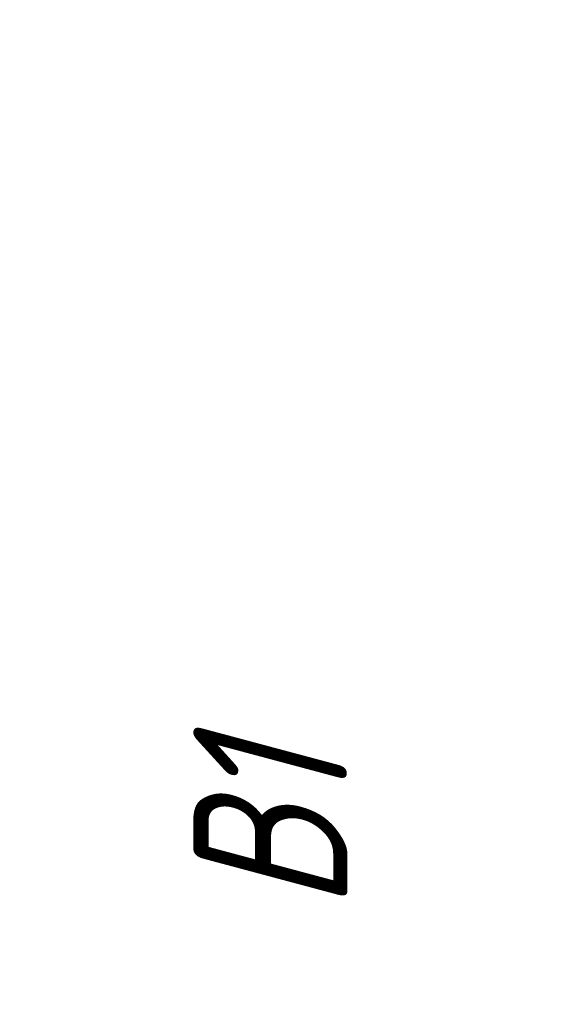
# Model space of a CAD drawing. Header units: millimetres. Extents: x 0 to 210, y 0 to 297.
# Tile 12 of 18: x 131 to 149, y 200 to 232. Entities that reach past the tile are written whole.
import ezdxf

# ---------------------------------------------------------------- set-up
doc = ezdxf.new("R2010")
doc.units = ezdxf.units.MM
doc.linetypes.add('K5LT_THIN', pattern=[0])
doc.layers.add('Системный слой', color=7, linetype='Continuous')
doc.styles.add('KDIMTEXTSTYLE', font='GOST_AU.SHX', dxfattribs={"width": 0.96, "oblique": 15, "height": 5})
doc.dimstyles.new('KDIMSTYLE (1.00)', dxfattribs={"dimtxt": 5, "dimasz": 1, "dimexe": 2, "dimexo": 0, "dimgap": 1, "dimtad": 1, "dimtxsty": 'KDIMTEXTSTYLE', "dimsah": 1, "dimcen": 0, "dimdle": 1, "dimadec": 0, "dimazin": 0, "dimtfac": 0.667, "dimtmove": 0, "dimatfit": 3, "dimfxl": 1, "dimtvp": 1, "dimtolj": 1, "dimtzin": 0, "dimarcsym": 0})

# ---------------------------------------------------------------- blocks, each defined once
blk = doc.blocks.new('KDIMARROW_01')
at = {"layer": 'Системный слой'}
blk.add_hatch(color=0, dxfattribs=at).paths.add_polyline_path([(-5, -0.658), (0, 0), (-5, 0.658), (-4.5, 0)])
at = {"layer": 'Системный слой', "color": 0, "linetype": 'K5LT_THIN', "lineweight": 18}
for p, q in [((-4.5, 0), (-5, 0.658)), ((-5, 0.658), (0, 0)), ((0, 0), (-5, -0.658)), ((-5, -0.658), (-4.5, 0)), ((0, 0), (-1, 0))]:
    blk.add_line(p, q, dxfattribs=at)

msp = doc.modelspace()

# ---------------------------------------------------------------- dimensions: what is measured, and where the dimension line sits
at = {"layer": 'Системный слой', "color": 7}
msp.add_linear_dim(base=(139.113, 162.658), p1=(171.613, 249.355), p2=(171.613, 162.658), angle=90, location=(139.113, 206.006), text='\\H5.0;\\W0.965;\\Q15;\\H5.0;\\W0.965;\\Q15;\\Q15;В1', dimstyle='KDIMSTYLE (1.00)', override={"dimexo": 0, "dimblk1": 'KDIMARROW_01', "dimblk2": 'KDIMARROW_01', "dimse1": 0, "dimse2": 0, "dimclrt": 7, "dimtolj": 1}, dxfattribs=at).render()

doc.saveas('drawing.dxf')
